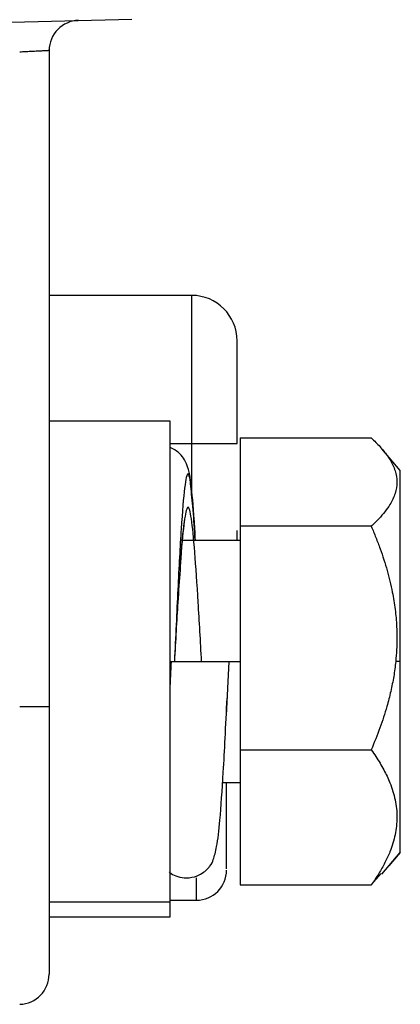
# Model space of a CAD drawing. Header units: millimetres. Extents: x -0.44 to 1.31, y -0.87 to 1.29.
# Tile 21 of 182: x -0.2659 to -0.2533, y -0.1648 to -0.1322. Entities that reach past the tile are written whole.
import ezdxf

# ---------------------------------------------------------------- set-up
doc = ezdxf.new("R2010")
doc.units = ezdxf.units.MM

msp = doc.modelspace()

# ---------------------------------------------------------------- linework, layer by layer
at = {"color": 7, "linetype": 'Continuous', "lineweight": 25}
for p, q in [((-0.271914, -0.132469), (-0.262175, -0.132214)), ((-0.264914, -0.13326), (-0.264914, -0.154969)), ((-0.260198, -0.141359), (-0.264914, -0.141359)), ((-0.260914, -0.145519), (-0.264914, -0.145519)), ((-0.260914, -0.161419), (-0.260914, -0.145519)), ((-0.258598, -0.146075), (-0.25426, -0.146075)), ((-0.258598, -0.146075), (-0.258598, -0.148996)), ((-0.260914, -0.146259), (-0.260198, -0.146259)), ((-0.260198, -0.146259), (-0.258698, -0.146259)), ((-0.253298, -0.147149), (-0.253906, -0.146436)), ((-0.253298, -0.153469), (-0.253298, -0.147149)), ((-0.258698, -0.149469), (-0.258698, -0.14914)), ((-0.258598, -0.148996), (-0.258598, -0.15639)), ((-0.25426, -0.148996), (-0.258598, -0.148996)), ((-0.258598, -0.149469), (-0.260509, -0.149469)), ((-0.260914, -0.153469), (-0.258598, -0.153469)), ((-0.25897, -0.153469), (-0.259055, -0.155252)), ((-0.253298, -0.153469), (-0.25345, -0.153469)), ((-0.253298, -0.159788), (-0.253298, -0.153469)), ((-0.264914, -0.154969), (-0.265888, -0.154969)), ((-0.258598, -0.15639), (-0.25426, -0.15639)), ((-0.258598, -0.15639), (-0.258598, -0.160862)), ((-0.259176, -0.157469), (-0.258598, -0.157469)), ((-0.259044, -0.157469), (-0.258598, -0.157469)), ((-0.253906, -0.160501), (-0.253298, -0.159788)), ((-0.253298, -0.159788), (-0.253679, -0.160235)), ((-0.25426, -0.160862), (-0.25393, -0.160481)), ((-0.258598, -0.160862), (-0.25426, -0.160862)), ((-0.264914, -0.161419), (-0.260914, -0.161419)), ((-0.260914, -0.161369), (-0.260044, -0.161369)), ((-0.260914, -0.161919), (-0.260914, -0.161419)), ((-0.264914, -0.161919), (-0.264144, -0.161919)), ((-0.264144, -0.161919), (-0.260914, -0.161919))]:
    msp.add_line(p, q, dxfattribs=at)
at = {"color": 250, "linetype": 'Continuous', "lineweight": 25}
for p, q in [((-0.260198, -0.146259), (-0.260198, -0.141359)), ((-0.260198, -0.147962), (-0.260198, -0.146259)), ((-0.260044, -0.161369), (-0.260044, -0.160623))]:
    msp.add_line(p, q, dxfattribs=at)
at = {"color": 7, "linetype": 'Continuous', "lineweight": 25}
for centre, radius, start, end in [((-0.263914, -0.13326), 0.001, 91.5, 180), ((-0.260198, -0.142859), 0.0015, 0, 90), ((-0.260044, -0.160369), 0.001, 270, 0), ((-0.265914, -0.163811), 0.001, 271.5, 0)]:
    msp.add_arc(centre, radius, start, end, dxfattribs=at)
for points, knots in [([(-0.264914, -0.13326), (-0.264915, -0.13326), (-0.264916, -0.13326), (-0.26493, -0.13326), (-0.264951, -0.133262), (-0.264982, -0.133263), (-0.265022, -0.133265), (-0.265072, -0.133268), (-0.26513, -0.133271), (-0.2652, -0.133275), (-0.265288, -0.133279), (-0.265399, -0.133285), (-0.265537, -0.133292), (-0.265703, -0.133301), (-0.265824, -0.133307), (-0.265888, -0.133311)], [0, 0, 0, 0, 0.059586, 0.12, 0.181244, 0.243319, 0.306226, 0.369968, 0.434544, 0.499956, 0.576182, 0.664306, 0.764322, 0.876223, 1, 1, 1, 1]), ([(-0.258698, -0.146259), (-0.258698, -0.145975), (-0.258698, -0.145655), (-0.258698, -0.144959), (-0.258698, -0.144581), (-0.258698, -0.144037), (-0.258698, -0.14386), (-0.258698, -0.143534), (-0.258698, -0.143384), (-0.258698, -0.143133), (-0.258698, -0.143032), (-0.258698, -0.142895), (-0.258698, -0.142859), (-0.258698, -0.142859)], [0, 0, 0, 0, 0.25, 0.25, 0.5, 0.5, 0.625, 0.625, 0.75, 0.75, 0.875, 0.875, 1, 1, 1, 1]), ([(-0.258698, -0.145744), (-0.258698, -0.145597), (-0.258698, -0.145045), (-0.258698, -0.144251), (-0.258698, -0.143482), (-0.258698, -0.142965), (-0.258698, -0.142895), (-0.258698, -0.142859)], [0, 0, 0, 0, 0.092005, 0.345532, 0.545964, 0.767003, 1, 1, 1, 1]), ([(-0.25426, -0.146075), (-0.254208, -0.146124), (-0.254106, -0.146219), (-0.253968, -0.146364), (-0.253845, -0.146506), (-0.253736, -0.146647), (-0.253632, -0.146803), (-0.253539, -0.146973), (-0.25344, -0.147222), (-0.253389, -0.147536), (-0.253441, -0.147849), (-0.253538, -0.148096), (-0.253648, -0.148297), (-0.253803, -0.148517), (-0.254009, -0.148757), (-0.254175, -0.148915), (-0.25426, -0.148996)], [0, 0, 0, 0, 0.052359, 0.103339, 0.153117, 0.201897, 0.249903, 0.312894, 0.374863, 0.500561, 0.624657, 0.686244, 0.748762, 0.829601, 0.913029, 1, 1, 1, 1]), ([(-0.260082, -0.149469), (-0.260104, -0.149114), (-0.260147, -0.148415), (-0.260246, -0.147525), (-0.260257, -0.147159), (-0.260459, -0.146751), (-0.260616, -0.146543), (-0.260802, -0.146447), (-0.260891, -0.1464)], [0, 0, 0, 0, 0.238993, 0.471499, 0.799848, 0.866766, 0.936122, 1, 1, 1, 1]), ([(-0.260588, -0.150449), (-0.260573, -0.15024), (-0.260539, -0.149773), (-0.26049, -0.149225), (-0.260433, -0.148811), (-0.260429, -0.148784), (-0.260427, -0.148775)], [0, 0, 0, 0, 0.2325, 0.521007, 0.828278, 1, 1, 1, 1]), ([(-0.25426, -0.148996), (-0.254207, -0.14912), (-0.254105, -0.149366), (-0.253966, -0.149734), (-0.253841, -0.150098), (-0.253732, -0.150457), (-0.253638, -0.150815), (-0.253544, -0.151243), (-0.253463, -0.151742), (-0.253417, -0.152252), (-0.253406, -0.152699), (-0.253416, -0.153084), (-0.253438, -0.15334), (-0.25345, -0.153469)], [0, 0, 0, 0, 0.087922, 0.173422, 0.25681, 0.338437, 0.418693, 0.498009, 0.624128, 0.74854, 0.832329, 0.915876, 1, 1, 1, 1]), ([(-0.260585, -0.150449), (-0.260609, -0.150792), (-0.260671, -0.151668), (-0.260733, -0.152788), (-0.26077, -0.153469)], [0, 0, 0, 0, 0.3917748, 1, 1, 1, 1]), ([(-0.26087, -0.153469), (-0.26087, -0.153469), (-0.260861, -0.153469), (-0.260804, -0.153469), (-0.260756, -0.153469), (-0.260604, -0.153469), (-0.260499, -0.153469), (-0.260236, -0.153469), (-0.260079, -0.153469), (-0.259762, -0.153469), (-0.259605, -0.153469), (-0.259342, -0.153469), (-0.259236, -0.153469), (-0.259084, -0.153469), (-0.259037, -0.153469), (-0.25898, -0.153469), (-0.25897, -0.153469), (-0.25897, -0.153469)], [0, 0, 0, 0, 0.125, 0.125, 0.25, 0.25, 0.375, 0.375, 0.5, 0.5, 0.625, 0.625, 0.75, 0.75, 0.875, 0.875, 1, 1, 1, 1]), ([(-0.25345, -0.153469), (-0.253459, -0.153551), (-0.253478, -0.153717), (-0.253515, -0.153964), (-0.253561, -0.154212), (-0.253614, -0.15446), (-0.253674, -0.15471), (-0.253785, -0.155115), (-0.253968, -0.155681), (-0.254161, -0.15615), (-0.25426, -0.15639)], [0, 0, 0, 0, 0.08196, 0.164115, 0.246749, 0.330136, 0.414534, 0.500189, 0.744224, 1, 1, 1, 1]), ([(-0.260946, -0.16043), (-0.260937, -0.160439), (-0.26088, -0.160488), (-0.26071, -0.160575), (-0.260435, -0.160642), (-0.260117, -0.16061), (-0.259859, -0.160492), (-0.259692, -0.160354), (-0.259536, -0.160168), (-0.259465, -0.159989), (-0.25935, -0.159557), (-0.259255, -0.15869), (-0.259166, -0.157414), (-0.259089, -0.155991), (-0.259048, -0.15513), (-0.259027, -0.15468)], [0, 0, 0, 0, 0.005034, 0.03061, 0.061448, 0.097054, 0.128091, 0.152574, 0.172749, 0.238899, 0.355881, 0.522491, 0.737195, 0.862734, 1, 1, 1, 1]), ([(-0.264914, -0.154969), (-0.264914, -0.155239), (-0.264914, -0.155643), (-0.264914, -0.156111), (-0.264914, -0.156345), (-0.264914, -0.156445), (-0.264914, -0.156511), (-0.264914, -0.156542), (-0.264914, -0.15686), (-0.264914, -0.157277), (-0.264914, -0.157753), (-0.264914, -0.157989), (-0.264914, -0.15809), (-0.264914, -0.158157), (-0.264914, -0.158189), (-0.264914, -0.158501), (-0.264914, -0.158908), (-0.264914, -0.159363), (-0.264914, -0.159555), (-0.264914, -0.159682), (-0.264914, -0.159744), (-0.264914, -0.160318), (-0.264914, -0.16079), (-0.264914, -0.161437), (-0.264914, -0.161742), (-0.264914, -0.162067), (-0.264914, -0.162199), (-0.264914, -0.162286), (-0.264914, -0.162329), (-0.264914, -0.162533), (-0.264914, -0.162758), (-0.264914, -0.162986), (-0.264914, -0.163091), (-0.264914, -0.163134), (-0.264914, -0.163163), (-0.264914, -0.163177), (-0.264914, -0.163296), (-0.264914, -0.163434), (-0.264914, -0.163561), (-0.264914, -0.163615), (-0.264914, -0.163636), (-0.264914, -0.16365), (-0.264914, -0.163657), (-0.264914, -0.163762), (-0.264914, -0.163811), (-0.264914, -0.163811)], [0, 0, 0, 0, 0.0625, 0.09375, 0.109375, 0.117187, 0.117187, 0.125, 0.125, 0.1875, 0.21875, 0.234375, 0.242188, 0.242188, 0.25, 0.25, 0.3125, 0.34375, 0.359375, 0.359375, 0.375, 0.375, 0.5, 0.5, 0.5625, 0.59375, 0.609375, 0.609375, 0.625, 0.625, 0.6875, 0.71875, 0.734375, 0.742187, 0.742187, 0.75, 0.75, 0.8125, 0.84375, 0.859375, 0.867187, 0.867187, 0.875, 0.875, 1, 1, 1, 1]), ([(-0.25426, -0.15639), (-0.254208, -0.156464), (-0.254106, -0.156611), (-0.253968, -0.156832), (-0.253845, -0.15705), (-0.253736, -0.157266), (-0.253632, -0.157504), (-0.253539, -0.157764), (-0.25344, -0.158146), (-0.253389, -0.158626), (-0.253441, -0.159106), (-0.253538, -0.159484), (-0.253648, -0.159793), (-0.253803, -0.160129), (-0.254009, -0.160496), (-0.254175, -0.160739), (-0.25426, -0.160862)], [0, 0, 0, 0, 0.052359, 0.103339, 0.153117, 0.201897, 0.249903, 0.312894, 0.374863, 0.500561, 0.624657, 0.686244, 0.748762, 0.829601, 0.913029, 1, 1, 1, 1]), ([(-0.259044, -0.160329), (-0.259044, -0.160328), (-0.259044, -0.160325), (-0.259044, -0.159981), (-0.259044, -0.159411), (-0.259044, -0.1586), (-0.259044, -0.157906), (-0.259044, -0.157529), (-0.259044, -0.157469)], [0, 0, 0, 0, 0.159371, 0.340127, 0.539468, 0.749593, 0.959717, 1, 1, 1, 1])]:
    msp.add_open_spline(points, degree=3, knots=knots, dxfattribs=at)
at = {"color": 250, "linetype": 'Continuous', "lineweight": 25}
for points, knots in [([(-0.260073, -0.149469), (-0.26008, -0.149338), (-0.260125, -0.148517), (-0.260209, -0.147615), (-0.26032, -0.147092), (-0.260432, -0.147586), (-0.260547, -0.148964), (-0.260657, -0.151032), (-0.260732, -0.152655), (-0.26077, -0.153469)], [0, 0, 0, 0, 0.0308621, 0.193062, 0.3541724, 0.515283, 0.6774833, 0.8382938, 1, 1, 1, 1]), ([(-0.25987, -0.153469), (-0.259908, -0.152801), (-0.259983, -0.151465), (-0.260095, -0.149766), (-0.260208, -0.148633), (-0.26032, -0.148227), (-0.260433, -0.14865), (-0.260521, -0.149471), (-0.260572, -0.150246), (-0.260585, -0.150449)], [0, 0, 0, 0, 0.157335, 0.31467, 0.472004, 0.629338, 0.786674, 0.944009, 1, 1, 1, 1])]:
    msp.add_open_spline(points, degree=3, knots=knots, dxfattribs=at)
at = {"color": 7, "linetype": 'Continuous', "lineweight": 25}
msp.add_open_spline([(-0.260913, -0.15441), (-0.260899, -0.154096), (-0.260884, -0.153781), (-0.26087, -0.153469)], degree=3, dxfattribs=at)

doc.saveas('drawing.dxf')
